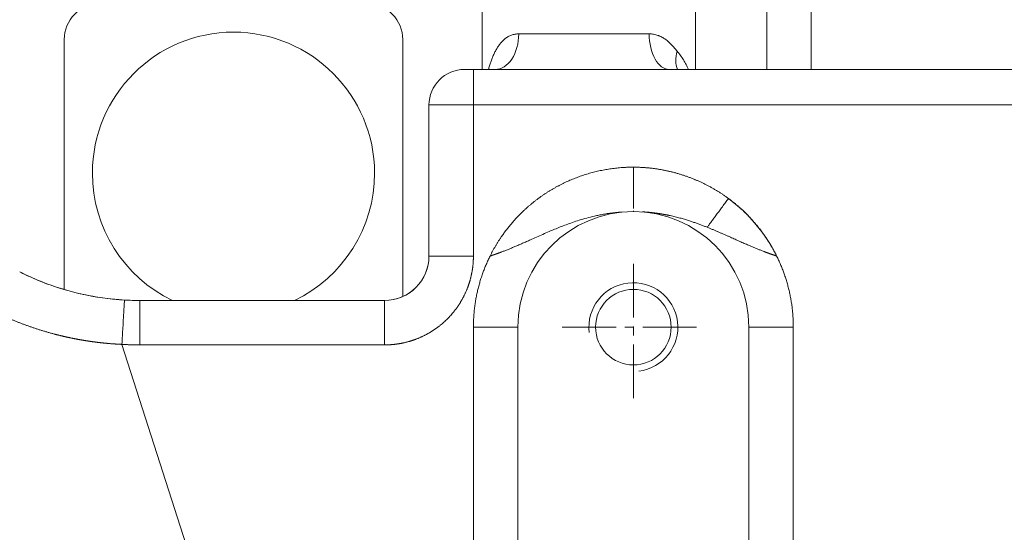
# Model space of a CAD drawing. Header units: millimetres. Extents: x 176 to 9387, y -11044 to -3322.
# Tile 135 of 256: x 6884 to 6995, y -10259 to -10201. Entities that reach past the tile are written whole.
import ezdxf

# ---------------------------------------------------------------- set-up
doc = ezdxf.new("R2010")
doc.units = ezdxf.units.MM
doc.header["$LTSCALE"] = 0.3175
doc.linetypes.add('CENTER2', pattern=[28.575, 19.05, -3.175, 3.175, -3.175])
for name, color, linetype, lineweight in [('1轮廓实线层', 7, 'Continuous', 18), ('2细线层', 4, 'Continuous', 13), ('3中心线层', 1, 'CENTER2', 13)]:
    doc.layers.add(name, color=color, linetype=linetype, lineweight=lineweight)

msp = doc.modelspace()

# ---------------------------------------------------------------- linework, layer by layer
at = {"layer": '1轮廓实线层'}
for p, q in [((6936.38302, -10199.87479), (6936.38302, -10206.87475)), ((6960.38302, -10206.87475), (6960.38302, -10199.87479)), ((6940.47928, -10202.87479), (6955.1635, -10202.87479)), ((6889.33302, -10203.50479), (6889.33302, -10231.61349)), ((6927.43302, -10203.50479), (6927.43302, -10232.43513)), ((6934.38302, -10206.87479), (6935.38302, -10206.87479)), ((7046.70239, -10206.87479), (6935.38302, -10206.87479)), ((6935.38302, -10206.87479), (7046.70239, -10206.87479)), ((6935.38302, -10210.87479), (6935.38302, -10206.87479)), ((6930.38302, -10227.87479), (6930.38302, -10210.87479)), ((6930.38302, -10210.87479), (6935.38302, -10210.87479)), ((6930.38302, -10210.87479), (6930.38302, -10227.87479)), ((7046.70239, -10210.87479), (6935.38302, -10210.87479)), ((6935.38302, -10210.87479), (6935.38302, -10227.87479)), ((6930.38302, -10227.87479), (6935.38302, -10227.87479)), ((6925.38302, -10232.87479), (6897.84198, -10232.87479)), ((6897.84198, -10237.87479), (6897.84198, -10232.87479)), ((6925.38302, -10232.87479), (6897.84198, -10232.87479)), ((6925.38302, -10237.87479), (6925.38302, -10232.87479)), ((6940.38302, -10235.87479), (6935.38302, -10235.87479)), ((6935.38302, -10285.87479), (6935.38302, -10235.87479)), ((6940.38302, -10285.87479), (6940.38302, -10235.87479)), ((6940.38302, -10285.87479), (6940.38302, -10235.87479)), ((6966.38302, -10235.87479), (6971.38302, -10235.87479)), ((6966.38302, -10235.87479), (6966.38302, -10285.87479)), ((6971.38302, -10235.87479), (6971.38302, -10285.87479)), ((6895.82895, -10237.81686), (6908.38302, -10276.87479)), ((6925.38302, -10237.87479), (6897.84198, -10237.87479))]:
    msp.add_line(p, q, dxfattribs=at)
msp.add_circle((6953.38302, -10235.87479), 4.25, dxfattribs=at)
for centre, radius, start, end in [((6893.33302, -10203.50479), 3.99994, 89.9999999, 180.0000001), ((6923.43302, -10203.50479), 3.99994, 359.9999999, 90.0000001), ((6908.38302, -10218.55479), 15.87495, 0, 180), ((6934.38302, -10210.87479), 4, 90, 180), ((6908.38302, -10218.55479), 15.87495, 180, 244.4315599), ((6908.38302, -10218.55479), 15.87495, 295.5684401, 0), ((6953.38302, -10235.87479), 18, 89.7616249, 90.0001795), ((6953.38302, -10235.87479), 18, 26.3873892, 53.5257871), ((6953.38302, -10235.87479), 13, 0, 180), ((6925.38302, -10227.87479), 5, 270, 0), ((6925.38302, -10227.87479), 5, 269.9999992, 0.0000016), ((6897.84198, -10202.87479), 30, 266.7023537, 270), ((6897.84198, -10202.87479), 30, 266.7023531, 270)]:
    msp.add_arc(centre, radius, start, end, dxfattribs=at)
for centre, major_axis, ratio, start_param, end_param in [((6937.8447, -10202.87479), (0, -4), 0.658644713, 0, 1.570796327), ((6957.42366, -10202.87479), (0, -4), 0.565039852, 4.71238898, 6.283185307), ((6961.61177, -10204.82003), (2.61438, 3.02738), 0.743696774, 2.141697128, 2.749524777)]:
    msp.add_ellipse(centre, major_axis=major_axis, ratio=ratio, start_param=start_param, end_param=end_param, dxfattribs=at)
for points, degree in [([(6968.38302, -10162.37279), (6968.38302, -10177.20689), (6968.38302, -10192.04099), (6968.38302, -10206.87509)], 3), ([(6973.38302, -10162.37279), (6973.38302, -10206.87509)], 1), ([(6964.0833, -10221.40057), (6965.80665, -10222.6748), (6968.55254, -10225.95298), (6969.50766, -10227.87494)], 2), ([(6935.38302, -10235.87479), (6935.38314, -10233.79283), (6936.33308, -10229.74034), (6937.25855, -10227.87476)], 2), ([(6969.50766, -10227.87494), (6970.4328, -10229.74), (6971.38289, -10233.79234), (6971.38302, -10235.87479)], 2), ([(6897.84198, -10237.87479), (6896.83463, -10237.87476), (6895.82895, -10237.81686)], 2)]:
    msp.add_open_spline(points, degree=degree, dxfattribs=at)
for points, degree, knots in [([(6937.08388, -10206.87442), (6937.09075, -10206.85015), (6937.09767, -10206.82588), (6937.14642, -10206.65608), (6937.18998, -10206.51067), (6937.28132, -10206.22173), (6937.32911, -10206.0782), (6937.42967, -10205.79426), (6937.48243, -10205.65384), (6937.59376, -10205.37718), (6937.65233, -10205.24094), (6937.77623, -10204.97367), (6937.84156, -10204.84264), (6937.94555, -10204.65084), (6937.99904, -10204.55613), (6938.05498, -10204.46337), (6938.09284, -10204.40199), (6938.11205, -10204.37153), (6938.20927, -10204.22095), (6938.29096, -10204.10551), (6938.46325, -10203.88603), (6938.55384, -10203.78198), (6938.74521, -10203.58686), (6938.84598, -10203.49577), (6939.00604, -10203.37034), (6939.06087, -10203.3304), (6939.17377, -10203.25458), (6939.23134, -10203.21902), (6939.40752, -10203.11967), (6939.52959, -10203.06317), (6939.78374, -10202.97109), (6939.91582, -10202.9355), (6940.08779, -10202.90534), (6940.12254, -10202.90002), (6940.19269, -10202.89088), (6940.29857, -10202.87942), (6940.40646, -10202.87479), (6940.47928, -10202.87479)], 3, [0, 0, 0, 0, 0.012664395, 0.012664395, 0.088613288, 0.088613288, 0.164562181, 0.164562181, 0.240511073, 0.240511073, 0.316459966, 0.316459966, 0.392408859, 0.392408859, 0.430383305, 0.449370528, 0.449370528, 0.468357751, 0.468357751, 0.544306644, 0.544306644, 0.620255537, 0.620255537, 0.696204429, 0.696204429, 0.734178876, 0.734178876, 0.772153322, 0.772153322, 0.848102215, 0.848102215, 0.924051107, 0.924051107, 0.94303833, 0.94303833, 0.962025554, 1, 1, 1, 1]), ([(6955.1635, -10202.87479), (6955.33636, -10202.87479), (6955.50394, -10202.8892), (6955.82928, -10202.94445), (6955.98703, -10202.98533), (6956.17846, -10203.05187), (6956.23546, -10203.073), (6956.29181, -10203.09583), (6956.32924, -10203.11143), (6956.34789, -10203.11943), (6956.44047, -10203.16018), (6956.51262, -10203.1954), (6956.72382, -10203.30819), (6956.85764, -10203.39287), (6957.11362, -10203.57763), (6957.23576, -10203.67773), (6957.47035, -10203.8897), (6957.58279, -10204.00159), (6957.74567, -10204.17476), (6957.79901, -10204.23338), (6957.90384, -10204.35133), (6957.95536, -10204.4107), (6958.05699, -10204.52931), (6958.10711, -10204.58855), (6958.20641, -10204.7057), (6958.25559, -10204.76362), (6958.30459, -10204.82003)], 3, [0, 0, 0, 0, 0.125, 0.125, 0.25, 0.25, 0.28125, 0.296875, 0.296875, 0.3125, 0.3125, 0.375, 0.375, 0.5, 0.5, 0.625, 0.625, 0.75, 0.75, 0.8125, 0.8125, 0.875, 0.875, 0.9375, 0.9375, 1, 1, 1, 1]), ([(6958.30459, -10204.82003), (6958.44044, -10204.97647), (6958.56791, -10205.13738), (6958.80779, -10205.46681), (6958.92019, -10205.63533), (6959.13119, -10205.97897), (6959.22977, -10206.1541), (6959.41401, -10206.51021), (6959.49967, -10206.69119), (6959.57917, -10206.87479)], 3, [0, 0, 0, 0, 0.25, 0.25, 0.5, 0.5, 0.75, 0.75, 1, 1, 1, 1]), ([(6937.25855, -10227.87476), (6938.3753, -10225.62485), (6940.90386, -10222.84271), (6942.82729, -10221.24117), (6944.95405, -10219.92115), (6947.2449, -10218.90745), (6949.65303, -10218.22106), (6952.13186, -10217.8749), (6953.38296, -10217.87479)], 2, [0, 0, 0, 0.25, 0.375, 0.5, 0.625, 0.75, 0.875, 1, 1, 1]), ([(6953.38296, -10217.87479), (6953.38296, -10218.02211), (6953.38296, -10218.17213), (6953.38296, -10218.476), (6953.38296, -10218.62984), (6953.38296, -10218.93938), (6953.38297, -10219.09508), (6953.38297, -10219.40609), (6953.38297, -10219.56139), (6953.38297, -10219.86914), (6953.38297, -10220.02157), (6953.38297, -10220.32096), (6953.38297, -10220.46791), (6953.38297, -10220.75376), (6953.38297, -10220.89265), (6953.38297, -10221.15991), (6953.38297, -10221.28828), (6953.38297, -10221.53236), (6953.38297, -10221.64806), (6953.38297, -10221.86505), (6953.38297, -10221.96633), (6953.38297, -10222.15321), (6953.38298, -10222.23881), (6953.38298, -10222.39361), (6953.38298, -10222.46282), (6953.38298, -10222.52373), (6953.38298, -10222.52373), (6953.38298, -10222.52374)], 3, [0, 0, 0, 0, 0.083333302, 0.083333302, 0.166666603, 0.166666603, 0.249999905, 0.249999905, 0.333333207, 0.333333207, 0.416666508, 0.416666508, 0.49999981, 0.49999981, 0.583333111, 0.583333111, 0.666666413, 0.666666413, 0.749999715, 0.749999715, 0.833333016, 0.833333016, 0.916666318, 0.916666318, 0.99999962, 0.99999962, 1, 1, 1, 1]), ([(6953.38296, -10217.87479), (6954.80563, -10217.87491), (6956.22941, -10218.10642), (6957.64202, -10218.3361), (6960.3767, -10219.23632), (6961.65114, -10219.89173), (6962.9362, -10220.55259), (6964.0833, -10221.40057)], 2, [0, 0, 0, 0.25, 0.25, 0.5, 0.75, 0.75, 1, 1, 1]), ([(6964.0833, -10221.40057), (6963.97158, -10221.55169), (6963.85833, -10221.70487), (6963.63098, -10222.01239), (6963.51688, -10222.16672), (6963.2902, -10222.47333), (6963.17764, -10222.62559), (6962.9565, -10222.9247), (6962.84794, -10223.07155), (6962.63717, -10223.35663), (6962.53498, -10223.49486), (6962.33905, -10223.75988), (6962.24532, -10223.88666), (6962.06801, -10224.12649), (6961.98443, -10224.23954), (6961.8286, -10224.45032), (6961.75635, -10224.54804), (6961.69009, -10224.63767)], 3, [0, 0, 0, 0, 0.125, 0.125, 0.25, 0.25, 0.375, 0.375, 0.5, 0.5, 0.625, 0.625, 0.75, 0.75, 0.875, 0.875, 1, 1, 1, 1]), ([(6952.06922, -10222.92075), (6952.00607, -10222.92516), (6951.71936, -10222.94662), (6951.2254, -10222.99482), (6950.60441, -10223.07653), (6950.03183, -10223.16978), (6949.50752, -10223.27013), (6948.87677, -10223.40695), (6948.14388, -10223.59096), (6947.31409, -10223.83366), (6946.54823, -10224.08557), (6945.8369, -10224.3412), (6945.17081, -10224.59761), (6944.53351, -10224.85654), (6943.87486, -10225.13512), (6943.194, -10225.43228), (6942.48917, -10225.74633), (6941.87977, -10226.01944), (6941.35944, -10226.25098), (6940.92321, -10226.44313), (6940.49133, -10226.63053), (6940.14056, -10226.77975), (6939.87059, -10226.89259), (6939.68075, -10226.97104), (6939.49139, -10227.04834), (6939.30248, -10227.12445), (6939.11404, -10227.19933), (6938.92607, -10227.27294), (6938.73859, -10227.34522), (6938.59768, -10227.39865), (6938.50354, -10227.43399), (6938.45612, -10227.45174), (6938.40892, -10227.46937), (6938.36193, -10227.48687), (6938.31516, -10227.50423), (6938.2686, -10227.52146), (6938.22225, -10227.53854), (6938.17612, -10227.55549), (6938.1302, -10227.5723), (6938.0845, -10227.58896), (6938.03902, -10227.60547), (6937.99376, -10227.62183), (6937.94872, -10227.63804), (6937.9039, -10227.6541), (6937.8593, -10227.67), (6937.81493, -10227.68573), (6937.77078, -10227.70131), (6937.72685, -10227.71672), (6937.68315, -10227.73197), (6937.63967, -10227.74705), (6937.59642, -10227.76195), (6937.55339, -10227.77669), (6937.5106, -10227.79124), (6937.46803, -10227.80562), (6937.42569, -10227.81982), (6937.38358, -10227.83383), (6937.3417, -10227.84766), (6937.30006, -10227.86131), (6937.27236, -10227.87029), (6937.25855, -10227.87476)], 3, [0, 0, 0, 0, 0.012252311, 0.055641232, 0.096049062, 0.133479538, 0.167927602, 0.199381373, 0.25845027, 0.314285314, 0.366884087, 0.414664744, 0.460738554, 0.505103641, 0.547751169, 0.598907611, 0.648326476, 0.69599667, 0.726627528, 0.756753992, 0.786375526, 0.815490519, 0.828360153, 0.841147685, 0.853853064, 0.866476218, 0.879017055, 0.891475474, 0.903851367, 0.916144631, 0.919268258, 0.922375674, 0.925466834, 0.928541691, 0.931600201, 0.93464232, 0.937668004, 0.940677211, 0.943669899, 0.946646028, 0.949605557, 0.952548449, 0.955474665, 0.958384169, 0.961276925, 0.964152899, 0.967012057, 0.969854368, 0.972679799, 0.975488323, 0.978279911, 0.981054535, 0.983812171, 0.986552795, 0.989276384, 0.991982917, 0.994672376, 0.997344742, 1, 1, 1, 1]), ([(6953.38298, -10222.80071), (6953.38298, -10222.82458), (6953.38298, -10222.84241), (6953.38298, -10222.86828), (6953.38299, -10222.87477), (6953.38296, -10222.87481)], 3, [0, 0, 0, 0, 0.470123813, 0.470123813, 1, 1, 1, 1]), ([(6961.6901, -10224.63766), (6961.63099, -10224.61421), (6961.5121, -10224.56703), (6961.33236, -10224.49703), (6961.15027, -10224.42717), (6960.96578, -10224.35761), (6960.77886, -10224.28843), (6960.58949, -10224.2197), (6960.39764, -10224.15152), (6960.20328, -10224.08396), (6960.00638, -10224.01713), (6959.80691, -10223.95111), (6959.51443, -10223.85686), (6959.12046, -10223.73582), (6958.61587, -10223.59239), (6958.08391, -10223.45457), (6957.70487, -10223.36667), (6957.48945, -10223.32003), (6957.44684, -10223.31089), (6957.40388, -10223.30178), (6957.36057, -10223.29268), (6957.31691, -10223.28361), (6957.2729, -10223.27456), (6957.22854, -10223.26554), (6957.18382, -10223.25655), (6957.13875, -10223.2476), (6957.09334, -10223.23867), (6957.04756, -10223.22979), (6957.00144, -10223.22095), (6956.95496, -10223.21215), (6956.90814, -10223.2034), (6956.86096, -10223.1947), (6956.81342, -10223.18605), (6956.76554, -10223.17745), (6956.7173, -10223.16891), (6956.66871, -10223.16043), (6956.61976, -10223.15202), (6956.57046, -10223.14366), (6956.52081, -10223.13538), (6956.47081, -10223.12717), (6956.42045, -10223.11903), (6956.36974, -10223.11097), (6956.31868, -10223.10298), (6956.26726, -10223.09508), (6956.21549, -10223.08727), (6956.16337, -10223.07954), (6956.11089, -10223.07191), (6956.05806, -10223.06437), (6956.00487, -10223.05692), (6955.95133, -10223.04958), (6955.89744, -10223.04234), (6955.84319, -10223.03521), (6955.78859, -10223.02818), (6955.73364, -10223.02127), (6955.67833, -10223.01447), (6955.62266, -10223.0078), (6955.56665, -10223.00124), (6955.51027, -10222.99481), (6955.45355, -10222.98851), (6955.39647, -10222.98234), (6955.33903, -10222.9763), (6955.28124, -10222.97041), (6955.2231, -10222.96465), (6955.1646, -10222.95904), (6955.10575, -10222.95357), (6955.04654, -10222.94826), (6954.98698, -10222.9431), (6954.92707, -10222.9381), (6954.8668, -10222.93326), (6954.80617, -10222.92859), (6954.7452, -10222.92408), (6954.68386, -10222.91975), (6954.62217, -10222.91559), (6954.56013, -10222.91161), (6954.49774, -10222.90781), (6954.44656, -10222.90487), (6954.41619, -10222.90319), (6954.40673, -10222.90268)], 3, [0, 0, 0, 0, 0.025351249, 0.050991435, 0.076920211, 0.10313732, 0.129642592, 0.15643595, 0.183517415, 0.210887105, 0.238545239, 0.266492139, 0.294728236, 0.361163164, 0.430918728, 0.503981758, 0.580346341, 0.586093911, 0.591886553, 0.597724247, 0.603606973, 0.60953471, 0.615507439, 0.621525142, 0.627587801, 0.633695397, 0.639847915, 0.646045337, 0.652287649, 0.658574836, 0.664906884, 0.671283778, 0.677705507, 0.684172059, 0.690683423, 0.697239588, 0.703840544, 0.710486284, 0.7171768, 0.723912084, 0.730692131, 0.737516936, 0.744386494, 0.751300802, 0.758259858, 0.765263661, 0.772312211, 0.779405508, 0.786543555, 0.793726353, 0.800953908, 0.808226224, 0.815543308, 0.822905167, 0.83031181, 0.837763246, 0.845259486, 0.852800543, 0.86038643, 0.868017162, 0.875692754, 0.883413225, 0.891178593, 0.898988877, 0.906844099, 0.914744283, 0.922689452, 0.930679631, 0.938714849, 0.946795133, 0.954920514, 0.963091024, 0.971306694, 0.979567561, 0.987873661, 0.996225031, 1, 1, 1, 1]), ([(6961.69009, -10224.63767), (6961.74685, -10224.66029), (6961.85911, -10224.70502), (6962.0253, -10224.77245), (6962.18752, -10224.83903), (6962.34572, -10224.90475), (6962.49993, -10224.96949), (6962.65016, -10225.03315), (6962.79641, -10225.09566), (6962.93869, -10225.15692), (6963.13613, -10225.24243), (6963.38854, -10225.35268), (6963.69586, -10225.48818), (6963.99906, -10225.62281), (6964.37672, -10225.79128), (6964.82583, -10225.99221), (6965.34416, -10226.22334), (6965.84992, -10226.44639), (6966.29957, -10226.64128), (6966.69574, -10226.80943), (6967.04088, -10226.95311), (6967.38263, -10227.09244), (6967.72082, -10227.22711), (6967.96241, -10227.32086), (6968.10749, -10227.37629), (6968.15721, -10227.39522), (6968.20672, -10227.41399), (6968.25603, -10227.43262), (6968.30514, -10227.4511), (6968.35404, -10227.46943), (6968.40274, -10227.48761), (6968.45123, -10227.50564), (6968.49952, -10227.5235), (6968.54759, -10227.54121), (6968.59546, -10227.55876), (6968.64312, -10227.57615), (6968.69056, -10227.59338), (6968.73779, -10227.61045), (6968.78481, -10227.62735), (6968.83161, -10227.64409), (6968.87819, -10227.66067), (6968.92456, -10227.67707), (6968.97072, -10227.69332), (6969.01665, -10227.70939), (6969.06238, -10227.7253), (6969.10788, -10227.74104), (6969.15317, -10227.75661), (6969.19824, -10227.77202), (6969.24309, -10227.78725), (6969.28773, -10227.8023), (6969.33214, -10227.81718), (6969.37633, -10227.83189), (6969.4203, -10227.84642), (6969.46404, -10227.86077), (6969.49315, -10227.87023), (6969.50766, -10227.87494)], 3, [0, 0, 0, 0, 0.022188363, 0.043887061, 0.065091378, 0.08579705, 0.106001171, 0.125701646, 0.144896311, 0.163582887, 0.181758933, 0.222725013, 0.263142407, 0.303005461, 0.342304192, 0.411938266, 0.479563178, 0.545112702, 0.608540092, 0.652969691, 0.696683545, 0.739671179, 0.781900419, 0.823345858, 0.829508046, 0.835639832, 0.841741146, 0.84781189, 0.853851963, 0.85986127, 0.865839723, 0.871787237, 0.877703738, 0.883589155, 0.889443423, 0.895266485, 0.901058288, 0.906818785, 0.912547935, 0.918245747, 0.923912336, 0.929547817, 0.935152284, 0.940725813, 0.946268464, 0.951780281, 0.957261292, 0.962711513, 0.968130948, 0.97351959, 0.97887742, 0.984204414, 0.989500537, 0.994765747, 1, 1, 1, 1]), ([(6935.38302, -10227.87479), (6935.38292, -10228.79253), (6935.21607, -10229.69442), (6935.03918, -10230.65061), (6934.6809, -10231.55574), (6934.30797, -10232.49788), (6933.75297, -10233.34689), (6933.18666, -10234.21321), (6931.72227, -10235.67776), (6930.85512, -10236.24475), (6930.00705, -10236.79926), (6929.06397, -10237.17268), (6928.15985, -10237.53066), (6927.20265, -10237.70785), (6926.30128, -10237.8747), (6925.38302, -10237.87479)], 2, [0, 0, 0, 0.125, 0.125, 0.25, 0.25, 0.375, 0.375, 0.5, 0.625, 0.625, 0.75, 0.75, 0.875, 0.875, 1, 1, 1]), ([(6884.32597, -10229.65758), (6884.9626, -10229.97887), (6885.61108, -10230.27767), (6887.05624, -10230.88178), (6887.85898, -10231.17811), (6890.31275, -10231.96538), (6891.96978, -10232.3432), (6894.46533, -10232.69561), (6895.28837, -10232.77742), (6896.11629, -10232.82512)], 3, [0, 0, 0, 0, 0.17472977, 0.17472977, 0.382317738, 0.382317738, 0.797493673, 0.797493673, 1, 1, 1, 1]), ([(6896.11629, -10232.82512), (6895.39325, -10232.78345), (6893.92936, -10232.6458), (6891.7635, -10232.28015), (6889.64646, -10231.76036), (6887.622, -10231.10642), (6885.85557, -10230.39581), (6884.77508, -10229.8842), (6884.32669, -10229.65794)], 3, [0, 0, 0, 0, 0.176991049, 0.358879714, 0.53595022, 0.708674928, 0.877593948, 1, 1, 1, 1]), ([(6896.11627, -10232.82512), (6896.11631, -10232.82559), (6896.11443, -10232.85779), (6896.10713, -10232.98477), (6896.10165, -10233.08007), (6896.08726, -10233.33012), (6896.07836, -10233.48487), (6896.05746, -10233.84789), (6896.04547, -10234.05615), (6896.01887, -10234.51819), (6896.00426, -10234.77195), (6895.97298, -10235.31525), (6895.95631, -10235.60476), (6895.92156, -10236.20844), (6895.90347, -10236.52259), (6895.86657, -10237.16345), (6895.84776, -10237.49015), (6895.82895, -10237.81686)], 3, [0, 0, 0, 0, 0.124151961, 0.124151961, 0.24927311, 0.24927311, 0.374394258, 0.374394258, 0.499515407, 0.499515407, 0.624636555, 0.624636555, 0.749757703, 0.749757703, 0.874878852, 0.874878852, 1, 1, 1, 1]), ([(6895.82895, -10237.81686), (6895.79891, -10237.81543), (6895.73883, -10237.81258), (6895.64874, -10237.80802), (6895.55869, -10237.80327), (6895.46868, -10237.79829), (6895.37871, -10237.7931), (6895.28877, -10237.78769), (6895.19887, -10237.78207), (6895.10901, -10237.77623), (6895.01919, -10237.77017), (6894.92941, -10237.76389), (6894.83966, -10237.7574), (6894.74995, -10237.75069), (6894.66028, -10237.74377), (6894.57065, -10237.73662), (6894.48105, -10237.72927), (6894.3915, -10237.72169), (6894.30198, -10237.7139), (6894.2125, -10237.70589), (6894.12306, -10237.69766), (6894.03365, -10237.68922), (6893.94429, -10237.68056), (6893.85496, -10237.67168), (6893.76567, -10237.66259), (6893.67642, -10237.65328), (6893.58721, -10237.64375), (6893.49803, -10237.63401), (6893.4089, -10237.62405), (6893.3198, -10237.61388), (6893.23074, -10237.60348), (6893.14172, -10237.59287), (6893.05273, -10237.58204), (6892.96379, -10237.571), (6892.87488, -10237.55974), (6892.78601, -10237.54826), (6892.69719, -10237.53657), (6892.60839, -10237.52466), (6892.51964, -10237.51253), (6892.43093, -10237.50019), (6892.34225, -10237.48763), (6892.25362, -10237.47485), (6892.16502, -10237.46186), (6892.07646, -10237.44864), (6891.98794, -10237.43522), (6891.89945, -10237.42157), (6891.81101, -10237.40771), (6891.72261, -10237.39363), (6891.63424, -10237.37934), (6891.54591, -10237.36483), (6891.45762, -10237.3501), (6891.36937, -10237.33515), (6891.28116, -10237.31999), (6891.19299, -10237.30461), (6891.10485, -10237.28902), (6891.01676, -10237.27321), (6890.9287, -10237.25718), (6890.84068, -10237.24093), (6890.7527, -10237.22447), (6890.66476, -10237.20779), (6890.57686, -10237.1909), (6890.489, -10237.17378), (6890.40117, -10237.15646), (6890.31339, -10237.13891), (6890.22564, -10237.12115), (6890.13793, -10237.10317), (6890.05027, -10237.08497), (6889.96264, -10237.06656), (6889.87505, -10237.04793), (6889.7875, -10237.02908), (6889.69998, -10237.01002), (6889.61251, -10236.99074), (6889.52507, -10236.97124), (6889.43768, -10236.95153), (6889.35032, -10236.9316), (6889.26301, -10236.91146), (6889.17573, -10236.89109), (6889.08849, -10236.87051), (6889.00129, -10236.84971), (6888.91413, -10236.8287), (6888.827, -10236.80747), (6888.73992, -10236.78602), (6888.65288, -10236.76436), (6888.56587, -10236.74248), (6888.47891, -10236.72038), (6888.39198, -10236.69807), (6888.27683, -10236.66821), (6888.13358, -10236.6305), (6887.96237, -10236.58455), (6887.79149, -10236.5378), (6887.62093, -10236.49024), (6887.4507, -10236.44188), (6887.28079, -10236.39272), (6887.1112, -10236.34275), (6886.94194, -10236.29198), (6886.773, -10236.24041), (6886.60439, -10236.18803), (6886.4361, -10236.13485), (6886.26813, -10236.08087), (6886.10049, -10236.02608), (6885.93317, -10235.97049), (6885.76618, -10235.9141), (6885.59951, -10235.85691), (6885.43317, -10235.79891), (6885.26715, -10235.7401), (6885.10145, -10235.6805), (6884.93608, -10235.62009), (6884.77104, -10235.55887), (6884.60631, -10235.49686), (6884.44192, -10235.43404), (6884.27784, -10235.37042), (6884.1141, -10235.30599), (6883.95067, -10235.24076), (6883.78757, -10235.17473), (6883.6248, -10235.10789), (6883.46235, -10235.04025), (6883.30022, -10234.97181), (6883.13842, -10234.90257), (6882.97694, -10234.83252), (6882.81579, -10234.76166), (6882.65496, -10234.69001), (6882.49446, -10234.61755), (6882.33428, -10234.54429), (6882.17443, -10234.47022), (6882.0149, -10234.39534), (6881.85568, -10234.31972), (6881.74983, -10234.26863), (6881.69689, -10234.24309)], 3, [0, 0, 0, 0, 0.006143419, 0.012284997, 0.018424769, 0.024562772, 0.030699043, 0.036833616, 0.042966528, 0.049097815, 0.055227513, 0.061355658, 0.067482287, 0.073607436, 0.079731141, 0.085853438, 0.091974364, 0.098093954, 0.104212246, 0.110329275, 0.116445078, 0.122559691, 0.12867315, 0.134785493, 0.140896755, 0.147006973, 0.153116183, 0.159224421, 0.165331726, 0.171438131, 0.177543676, 0.183648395, 0.189752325, 0.195855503, 0.201957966, 0.208059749, 0.214160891, 0.220261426, 0.226361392, 0.232460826, 0.238559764, 0.244658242, 0.250756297, 0.256853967, 0.262951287, 0.269048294, 0.275145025, 0.281241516, 0.287337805, 0.293433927, 0.299529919, 0.305625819, 0.311721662, 0.317817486, 0.323913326, 0.33000922, 0.336105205, 0.342201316, 0.348297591, 0.354394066, 0.360490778, 0.366587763, 0.372685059, 0.378782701, 0.384880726, 0.390979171, 0.397078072, 0.403177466, 0.40927739, 0.41537788, 0.421478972, 0.427580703, 0.43368311, 0.439786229, 0.445890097, 0.45199475, 0.458100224, 0.464206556, 0.470313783, 0.47642194, 0.482531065, 0.488641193, 0.49475236, 0.500864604, 0.506977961, 0.513092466, 0.519208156, 0.53129311, 0.543371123, 0.555442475, 0.567507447, 0.579566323, 0.591619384, 0.603666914, 0.615709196, 0.627746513, 0.63977915, 0.651807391, 0.663831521, 0.675851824, 0.687868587, 0.699882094, 0.711892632, 0.723900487, 0.735905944, 0.74790929, 0.759910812, 0.771910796, 0.783909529, 0.795907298, 0.807904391, 0.819901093, 0.831897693, 0.843894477, 0.855891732, 0.867889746, 0.879888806, 0.891889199, 0.90389121, 0.915895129, 0.92790124, 0.939909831, 0.951921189, 0.963935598, 0.975953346, 0.987974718, 1, 1, 1, 1])]:
    msp.add_open_spline(points, degree=degree, knots=knots, dxfattribs=at)
at = {"layer": '2细线层'}
msp.add_arc((6953.38302, -10235.87479), 5, 277, 187, dxfattribs=at)
at = {"layer": '3中心线层'}
for p, q in [((6953.38302, -10243.87479), (6953.38302, -10227.87479)), ((6945.38302, -10235.87479), (6961.38302, -10235.87479))]:
    msp.add_line(p, q, dxfattribs=at)

doc.saveas('drawing.dxf')
